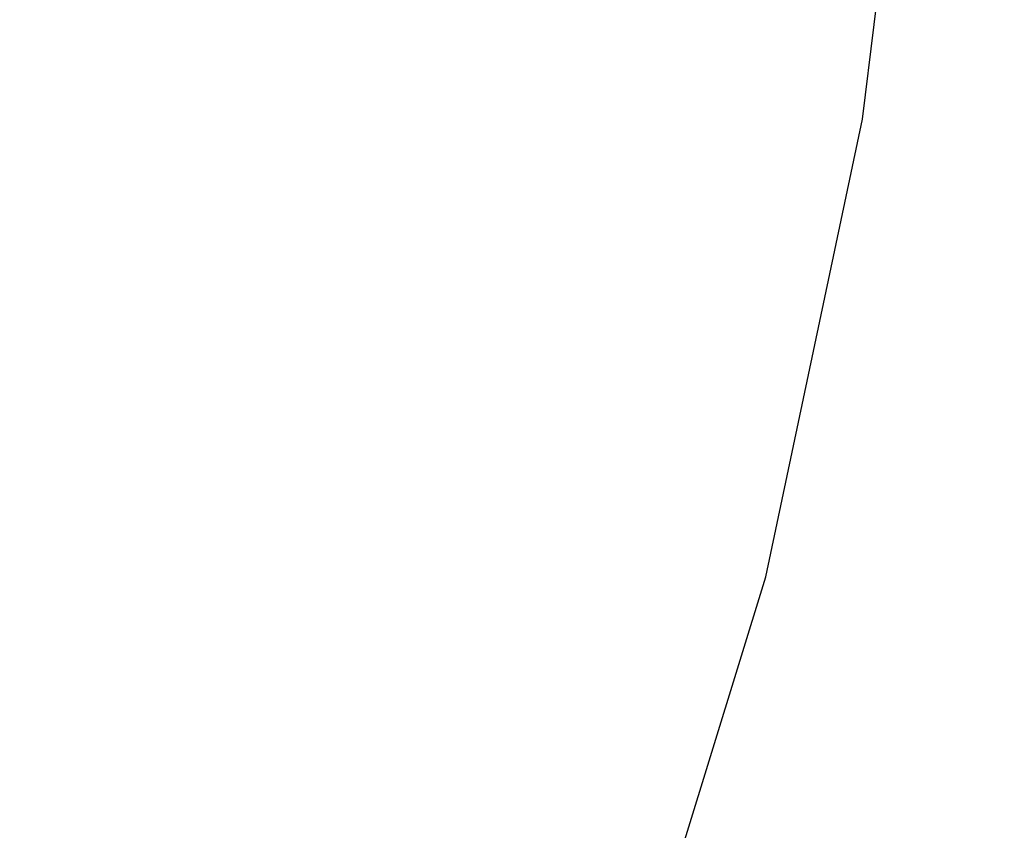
# Paper-space layout '_Trimétrica' of a CAD drawing. Header units: millimetres. Extents: x -779 to 439, y -976 to 228.
# Tile 94 of 186: x -338.21 to -330.34, y -604.13 to -597.64. Entities that reach past the tile are written whole.
import ezdxf

# ---------------------------------------------------------------- set-up
doc = ezdxf.new("R2010")
doc.units = ezdxf.units.MM

psp = doc.layouts.new('_Trimétrica')

# ---------------------------------------------------------------- linework, layer by layer
at = {"color": 7, "linetype": 'Continuous', "lineweight": 25, "flags": 128}
psp.add_lwpolyline([(-336.3638, -612.0824), (-334.7009, -608.9392), (-333.3269, -605.6047), (-332.2497, -602.0985), (-331.4757, -598.4411), (-331.0095, -594.654), (-330.8538, -590.7593)], dxfattribs=at)
at = {"color": 7, "linetype": 'Continuous', "lineweight": 25}
psp.add_arc((-359.2698, -581.4062), 39.1661, 315.62191, 1.64384, dxfattribs=at)
psp.add_open_spline([(-575.4016, -598.4771), (-574.6278, -599.9915), (-572.3957, -604.3597), (-568.5189, -611.5243), (-563.6982, -619.9368), (-558.6418, -628.2556), (-553.3591, -636.4733), (-547.8544, -644.5814), (-542.1337, -652.5717), (-536.2027, -660.4362), (-530.0676, -668.1669), (-523.7345, -675.756), (-517.21, -683.1958), (-510.5005, -690.4789), (-503.613, -697.5978), (-496.5544, -704.5453), (-489.3319, -711.3144), (-481.9527, -717.8982), (-474.4243, -724.29), (-466.7543, -730.4833), (-458.9504, -736.4718), (-451.0206, -742.2493), (-442.9727, -747.8099), (-434.8149, -753.1479), (-426.5554, -758.2579), (-418.2025, -763.1344), (-409.7647, -767.7725), (-401.2505, -772.1673), (-392.6684, -776.3143), (-384.0272, -780.209), (-375.3356, -783.8473), (-366.6024, -787.2254), (-357.8366, -790.3396), (-349.0471, -793.1866), (-340.2427, -795.7633), (-331.4327, -798.0669), (-322.6259, -800.0949), (-313.8316, -801.8449), (-305.0587, -803.315), (-296.3164, -804.5035), (-287.6138, -805.4092), (-278.9599, -806.0308), (-270.3639, -806.3677), (-261.8346, -806.4195), (-253.3812, -806.186), (-245.0125, -805.6674), (-236.7374, -804.8644), (-228.5645, -803.7779), (-220.5026, -802.4089), (-212.5601, -800.7593), (-204.7453, -798.8307), (-197.0665, -796.6255), (-189.5316, -794.1461), (-182.1485, -791.3955), (-174.9249, -788.3766), (-167.8676, -785.0933), (-160.9855, -781.5473), (-154.2792, -777.7504), (-147.7793, -773.6772), (-143.1987, -770.6346), (-140.847, -768.8782), (-140.5322, -768.6431)], degree=3, knots=[0, 0, 0, 0, 0.009218, 0.026587, 0.043957, 0.061327, 0.078696, 0.096065, 0.113434, 0.130802, 0.148171, 0.165539, 0.182907, 0.200276, 0.217644, 0.235013, 0.252381, 0.26975, 0.28712, 0.30449, 0.32186, 0.339231, 0.356602, 0.373975, 0.391347, 0.408721, 0.426095, 0.443469, 0.460845, 0.47822, 0.495596, 0.512971, 0.530346, 0.547721, 0.565095, 0.582467, 0.599838, 0.617206, 0.634571, 0.651933, 0.669291, 0.686644, 0.703991, 0.721332, 0.738665, 0.75599, 0.773306, 0.790612, 0.807907, 0.825192, 0.842464, 0.859723, 0.87697, 0.894203, 0.911424, 0.928632, 0.945827, 0.963011, 0.980184, 0.997347, 1, 1, 1, 1], dxfattribs=at)

doc.saveas('drawing.dxf')
